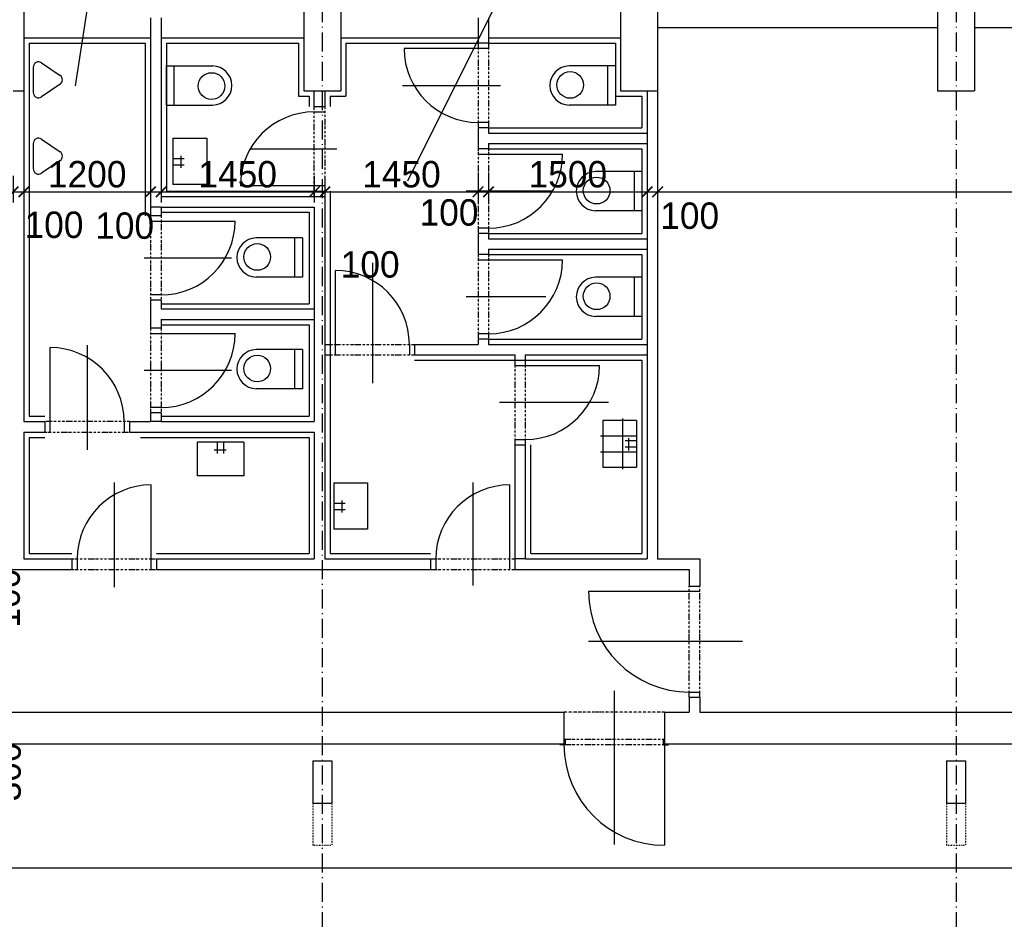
# Model space of a CAD drawing. Header units: millimetres. Extents: x -637441 to -130928, y -380379 to -53767.
# Tile 9 of 193: x -595310 to -585990, y -239569 to -231055. Entities that reach past the tile are written whole.
import ezdxf

# ---------------------------------------------------------------- set-up
doc = ezdxf.new("R2010")
doc.units = ezdxf.units.MM
doc.header["$LTSCALE"] = 10
for name, pattern in [('ACAD_ISO02W100', [15, 12, -3]), ('ACAD_ISO03W100', [30, 12, -18]), ('ACAD_ISO10W100', [18.5, 12, -3, 0.5, -3]), ('ACAD_ISO12W100', [22, 12, -3, 0.5, -3, 0.5, -3]), ('DASHDOT', [25.4, 12.7, -6.35, 0, -6.35])]:
    doc.linetypes.add(name, pattern=pattern)
for name, color, linetype in [('Kóty', 7, 'Continuous'), ('Obklady', 7, 'Continuous'), ('Osy', 1, 'DASHDOT'), ('Rozhraní materiálů', 7, 'Continuous'), ('SLABĚ', 7, 'Continuous'), ('Výplně otvorů', 7, 'Continuous'), ('ZARIZOVAKY', 7, 'Continuous'), ('ZDIVO', 6, 'Continuous')]:
    doc.layers.add(name, color=color, linetype=linetype)
doc.styles.add('TGV styl', font='txt')
doc.dimstyles.new('VNITŘEK 1-200', dxfattribs={"dimtxt": 250, "dimasz": 100, "dimexe": 100, "dimexo": 250, "dimgap": 40, "dimtad": 1, "dimdec": 0, "dimzin": 0, "dimdsep": 46, "dimtxsty": 'TGV styl', "dimblk1": 'ARCHTICK', "dimblk2": 'ARCHTICK', "dimsah": 1, "dimcen": 0.09, "dimclrd": 256, "dimclre": 256, "dimclrt": 220, "dimadec": 0, "dimazin": 0, "dimtfac": 1, "dimtdec": 0, "dimtofl": 0, "dimtmove": 2, "dimatfit": 3, "dimldrblk": 'ARCHTICK', "dimfxl": 150, "dimfxlon": 1, "dimtolj": 1, "dimtzin": 0, "dimarcsym": 0})

# ---------------------------------------------------------------- blocks, each defined once
blk = doc.blocks.new('_ArchTick')
at = {"color": 0, "const_width": 0.15}
blk.add_lwpolyline([(-0.5, -0.5), (0.5, 0.5)], dxfattribs=at)
blk = doc.blocks.new('*D199')
at = {"layer": 'DEFPOINTS', "color": 0, "ltscale": 0.35}
for p in [(-595371.2, -231728), (-595271.2, -231728), (-595271.2, -232684.3)]:
    blk.add_point(p, dxfattribs=at)
at = {"layer": 'Kóty', "lineweight": -2, "ltscale": 0.35}
for p, q in [((-595371.2, -232534.3), (-595371.2, -232784.3)), ((-595271.2, -232534.3), (-595271.2, -232784.3)), ((-595371.2, -232684.3), (-595271.2, -232684.3))]:
    blk.add_line(p, q, dxfattribs=at)
at = {"layer": 'Kóty', "lineweight": -2, "ltscale": 0.35, "xscale": 100, "yscale": 100, "zscale": 100, "rotation": 180}
blk.add_blockref('_ArchTick', (-595371.2, -232684.3), dxfattribs=at)
at = {"layer": 'Kóty', "lineweight": -2, "ltscale": 0.35, "xscale": 100, "yscale": 100, "zscale": 100}
blk.add_blockref('_ArchTick', (-595271.2, -232684.3), dxfattribs=at)
at = {"layer": 'Kóty', "color": 220, "ltscale": 0.35, "insert": (-594985, -232997.8), "char_height": 250, "attachment_point": 5, "style": 'TGV styl'}
blk.add_mtext('\\A1;100', dxfattribs=at)
blk = doc.blocks.new('*D200')
at = {"layer": 'DEFPOINTS', "color": 0, "ltscale": 0.35}
for p in [(-594071.2, -231228), (-595271.2, -231728), (-594071.2, -232684.3)]:
    blk.add_point(p, dxfattribs=at)
at = {"layer": 'Kóty', "lineweight": -2, "ltscale": 0.35}
for p, q in [((-595271.2, -232534.3), (-595271.2, -232784.3)), ((-594071.2, -232534.3), (-594071.2, -232784.3)), ((-595271.2, -232684.3), (-594071.2, -232684.3))]:
    blk.add_line(p, q, dxfattribs=at)
at = {"layer": 'Kóty', "lineweight": -2, "ltscale": 0.35, "xscale": 100, "yscale": 100, "zscale": 100, "rotation": 180}
blk.add_blockref('_ArchTick', (-595271.2, -232684.3), dxfattribs=at)
at = {"layer": 'Kóty', "lineweight": -2, "ltscale": 0.35, "xscale": 100, "yscale": 100, "zscale": 100}
blk.add_blockref('_ArchTick', (-594071.2, -232684.3), dxfattribs=at)
at = {"layer": 'Kóty', "color": 220, "ltscale": 0.35, "insert": (-594671.2, -232519.3), "char_height": 250, "attachment_point": 5, "style": 'TGV styl'}
blk.add_mtext('\\A1;1200', dxfattribs=at)
blk = doc.blocks.new('*D201')
at = {"layer": 'DEFPOINTS', "color": 0, "ltscale": 0.35}
for p in [(-594071.2, -231228), (-593971.2, -231228), (-593971.2, -232684.3)]:
    blk.add_point(p, dxfattribs=at)
at = {"layer": 'Kóty', "lineweight": -2, "ltscale": 0.35}
for p, q in [((-594071.2, -232534.3), (-594071.2, -232784.3)), ((-593971.2, -232534.3), (-593971.2, -232784.3)), ((-594071.2, -232684.3), (-593971.2, -232684.3))]:
    blk.add_line(p, q, dxfattribs=at)
at = {"layer": 'Kóty', "lineweight": -2, "ltscale": 0.35, "xscale": 100, "yscale": 100, "zscale": 100, "rotation": 180}
blk.add_blockref('_ArchTick', (-594071.2, -232684.3), dxfattribs=at)
at = {"layer": 'Kóty', "lineweight": -2, "ltscale": 0.35, "xscale": 100, "yscale": 100, "zscale": 100}
blk.add_blockref('_ArchTick', (-593971.2, -232684.3), dxfattribs=at)
at = {"layer": 'Kóty', "color": 220, "ltscale": 0.35, "insert": (-594316.7, -233005.8), "char_height": 250, "attachment_point": 5, "style": 'TGV styl'}
blk.add_mtext('\\A1;100', dxfattribs=at)
blk = doc.blocks.new('*D202')
at = {"layer": 'DEFPOINTS', "color": 0, "ltscale": 0.35}
for p in [(-593971.2, -231228), (-592521.2, -231878), (-592521.2, -232684.3)]:
    blk.add_point(p, dxfattribs=at)
at = {"layer": 'Kóty', "lineweight": -2, "ltscale": 0.35}
for p, q in [((-593971.2, -232534.3), (-593971.2, -232784.3)), ((-592521.2, -232534.3), (-592521.2, -232784.3)), ((-593971.2, -232684.3), (-592521.2, -232684.3))]:
    blk.add_line(p, q, dxfattribs=at)
at = {"layer": 'Kóty', "lineweight": -2, "ltscale": 0.35, "xscale": 100, "yscale": 100, "zscale": 100, "rotation": 180}
blk.add_blockref('_ArchTick', (-593971.2, -232684.3), dxfattribs=at)
at = {"layer": 'Kóty', "lineweight": -2, "ltscale": 0.35, "xscale": 100, "yscale": 100, "zscale": 100}
blk.add_blockref('_ArchTick', (-592521.2, -232684.3), dxfattribs=at)
at = {"layer": 'Kóty', "color": 220, "ltscale": 0.35, "insert": (-593246.2, -232519.3), "char_height": 250, "attachment_point": 5, "style": 'TGV styl'}
blk.add_mtext('\\A1;1450', dxfattribs=at)
blk = doc.blocks.new('*D56')
at = {"layer": 'DEFPOINTS', "color": 0, "ltscale": 0.35}
for p in [(-592521.2, -231878), (-592421.2, -231878), (-592421.2, -232684.3)]:
    blk.add_point(p, dxfattribs=at)
at = {"layer": 'Kóty', "lineweight": -2, "ltscale": 0.35}
for p, q in [((-592521.2, -232534.3), (-592521.2, -232784.3)), ((-592421.2, -232534.3), (-592421.2, -232784.3)), ((-592521.2, -232684.3), (-592421.2, -232684.3))]:
    blk.add_line(p, q, dxfattribs=at)
at = {"layer": 'Kóty', "lineweight": -2, "ltscale": 0.35, "xscale": 100, "yscale": 100, "zscale": 100, "rotation": 180}
blk.add_blockref('_ArchTick', (-592521.2, -232684.3), dxfattribs=at)
at = {"layer": 'Kóty', "lineweight": -2, "ltscale": 0.35, "xscale": 100, "yscale": 100, "zscale": 100}
blk.add_blockref('_ArchTick', (-592421.2, -232684.3), dxfattribs=at)
at = {"layer": 'Kóty', "color": 220, "ltscale": 0.35, "insert": (-591992.3, -233372.9), "char_height": 250, "attachment_point": 5, "style": 'TGV styl'}
blk.add_mtext('\\A1;100', dxfattribs=at)
blk = doc.blocks.new('*D203')
at = {"layer": 'DEFPOINTS', "color": 0, "ltscale": 0.35}
for p in [(-590971.2, -231228), (-592421.2, -231878), (-590971.2, -232684.3)]:
    blk.add_point(p, dxfattribs=at)
at = {"layer": 'Kóty', "lineweight": -2, "ltscale": 0.35}
for p, q in [((-592421.2, -232534.3), (-592421.2, -232784.3)), ((-590971.2, -232534.3), (-590971.2, -232784.3)), ((-592421.2, -232684.3), (-590971.2, -232684.3))]:
    blk.add_line(p, q, dxfattribs=at)
at = {"layer": 'Kóty', "lineweight": -2, "ltscale": 0.35, "xscale": 100, "yscale": 100, "zscale": 100, "rotation": 180}
blk.add_blockref('_ArchTick', (-592421.2, -232684.3), dxfattribs=at)
at = {"layer": 'Kóty', "lineweight": -2, "ltscale": 0.35, "xscale": 100, "yscale": 100, "zscale": 100}
blk.add_blockref('_ArchTick', (-590971.2, -232684.3), dxfattribs=at)
at = {"layer": 'Kóty', "color": 220, "ltscale": 0.35, "insert": (-591696.2, -232519.3), "char_height": 250, "attachment_point": 5, "style": 'TGV styl'}
blk.add_mtext('\\A1;1450', dxfattribs=at)
blk = doc.blocks.new('*D204')
at = {"layer": 'DEFPOINTS', "color": 0, "ltscale": 0.35}
for p in [(-590971.2, -231228), (-590871.2, -231228), (-590871.2, -232684.3)]:
    blk.add_point(p, dxfattribs=at)
at = {"layer": 'Kóty', "lineweight": -2, "ltscale": 0.35}
for p, q in [((-590971.2, -232534.3), (-590971.2, -232784.3)), ((-590871.2, -232534.3), (-590871.2, -232784.3)), ((-590971.2, -232684.3), (-590871.2, -232684.3))]:
    blk.add_line(p, q, dxfattribs=at)
at = {"layer": 'Kóty', "lineweight": -2, "ltscale": 0.35, "xscale": 100, "yscale": 100, "zscale": 100, "rotation": 180}
blk.add_blockref('_ArchTick', (-590971.2, -232684.3), dxfattribs=at)
at = {"layer": 'Kóty', "lineweight": -2, "ltscale": 0.35, "xscale": 100, "yscale": 100, "zscale": 100}
blk.add_blockref('_ArchTick', (-590871.2, -232684.3), dxfattribs=at)
at = {"layer": 'Kóty', "color": 220, "ltscale": 0.35, "insert": (-591246, -232881.1), "char_height": 250, "attachment_point": 5, "style": 'TGV styl'}
blk.add_mtext('\\A1;100', dxfattribs=at)
blk = doc.blocks.new('*D205')
at = {"layer": 'DEFPOINTS', "color": 0, "ltscale": 0.35}
for p in [(-590871.2, -231228), (-589371.2, -231728), (-589371.2, -232684.3)]:
    blk.add_point(p, dxfattribs=at)
at = {"layer": 'Kóty', "lineweight": -2, "ltscale": 0.35}
for p, q in [((-590871.2, -232534.3), (-590871.2, -232784.3)), ((-589371.2, -232534.3), (-589371.2, -232784.3)), ((-590871.2, -232684.3), (-589371.2, -232684.3))]:
    blk.add_line(p, q, dxfattribs=at)
at = {"layer": 'Kóty', "lineweight": -2, "ltscale": 0.35, "xscale": 100, "yscale": 100, "zscale": 100, "rotation": 180}
blk.add_blockref('_ArchTick', (-590871.2, -232684.3), dxfattribs=at)
at = {"layer": 'Kóty', "lineweight": -2, "ltscale": 0.35, "xscale": 100, "yscale": 100, "zscale": 100}
blk.add_blockref('_ArchTick', (-589371.2, -232684.3), dxfattribs=at)
at = {"layer": 'Kóty', "color": 220, "ltscale": 0.35, "insert": (-590121.2, -232519.3), "char_height": 250, "attachment_point": 5, "style": 'TGV styl'}
blk.add_mtext('\\A1;1500', dxfattribs=at)
blk = doc.blocks.new('*D206')
at = {"layer": 'DEFPOINTS', "color": 0, "ltscale": 0.35}
for p in [(-589271.2, -231128), (-589371.2, -231728), (-589271.2, -232684.3)]:
    blk.add_point(p, dxfattribs=at)
at = {"layer": 'Kóty', "lineweight": -2, "ltscale": 0.35}
for p, q in [((-589371.2, -232534.3), (-589371.2, -232784.3)), ((-589271.2, -232534.3), (-589271.2, -232784.3)), ((-589371.2, -232684.3), (-589271.2, -232684.3))]:
    blk.add_line(p, q, dxfattribs=at)
at = {"layer": 'Kóty', "lineweight": -2, "ltscale": 0.35, "xscale": 100, "yscale": 100, "zscale": 100, "rotation": 180}
blk.add_blockref('_ArchTick', (-589371.2, -232684.3), dxfattribs=at)
at = {"layer": 'Kóty', "lineweight": -2, "ltscale": 0.35, "xscale": 100, "yscale": 100, "zscale": 100}
blk.add_blockref('_ArchTick', (-589271.2, -232684.3), dxfattribs=at)
at = {"layer": 'Kóty', "color": 220, "ltscale": 0.35, "insert": (-588968, -232911.6), "char_height": 250, "attachment_point": 5, "style": 'TGV styl'}
blk.add_mtext('\\A1;100', dxfattribs=at)
blk = doc.blocks.new('*D207')
at = {"layer": 'DEFPOINTS', "color": 0, "ltscale": 0.35}
for p in [(-589271.2, -231128), (-562621.2, -231728), (-562621.2, -232684.3)]:
    blk.add_point(p, dxfattribs=at)
at = {"layer": 'Kóty', "lineweight": -2, "ltscale": 0.35}
for p, q in [((-589271.2, -232534.3), (-589271.2, -232784.3)), ((-562621.2, -232534.3), (-562621.2, -232784.3)), ((-589271.2, -232684.3), (-562621.2, -232684.3))]:
    blk.add_line(p, q, dxfattribs=at)
at = {"layer": 'Kóty', "lineweight": -2, "ltscale": 0.35, "xscale": 100, "yscale": 100, "zscale": 100, "rotation": 180}
blk.add_blockref('_ArchTick', (-589271.2, -232684.3), dxfattribs=at)
at = {"layer": 'Kóty', "lineweight": -2, "ltscale": 0.35, "xscale": 100, "yscale": 100, "zscale": 100}
blk.add_blockref('_ArchTick', (-562621.2, -232684.3), dxfattribs=at)
at = {"layer": 'Kóty', "color": 220, "ltscale": 0.35, "insert": (-575946.2, -232519.3), "char_height": 250, "attachment_point": 5, "style": 'TGV styl'}
blk.add_mtext('\\A1;26650', dxfattribs=at)
blk = doc.blocks.new('*D219')
at = {"layer": 'DEFPOINTS', "color": 0, "ltscale": 0.35}
for p in [(-598321.2, -236158), (-598321.2, -236258), (-595621.2, -236258)]:
    blk.add_point(p, dxfattribs=at)
at = {"layer": 'Kóty', "lineweight": -2, "ltscale": 0.35}
for p, q in [((-595771.2, -236158), (-595521.2, -236158)), ((-595621.2, -236158), (-595621.2, -236258)), ((-595771.2, -236258), (-595521.2, -236258))]:
    blk.add_line(p, q, dxfattribs=at)
at = {"layer": 'Kóty', "lineweight": -2, "ltscale": 0.35, "xscale": 100, "yscale": 100, "zscale": 100}
for p, rotation in [((-595621.2, -236158), 90), ((-595621.2, -236258), 270)]:
    blk.add_blockref('_ArchTick', p, dxfattribs=dict(at, rotation=rotation))
at = {"layer": 'Kóty', "color": 220, "ltscale": 0.35, "insert": (-595431.3, -236529.2), "char_height": 250, "attachment_point": 5, "rotation": 90, "style": 'TGV styl'}
blk.add_mtext('\\A1;100', dxfattribs=at)
blk = doc.blocks.new('*D221')
at = {"layer": 'DEFPOINTS', "color": 0, "ltscale": 0.35}
for p in [(-596742.9, -237608), (-596742.9, -237908), (-595621.2, -237908)]:
    blk.add_point(p, dxfattribs=at)
at = {"layer": 'Kóty', "lineweight": -2, "ltscale": 0.35}
for p, q in [((-595771.2, -237608), (-595521.2, -237608)), ((-595621.2, -237608), (-595621.2, -237908)), ((-595771.2, -237908), (-595521.2, -237908))]:
    blk.add_line(p, q, dxfattribs=at)
at = {"layer": 'Kóty', "lineweight": -2, "ltscale": 0.35, "xscale": 100, "yscale": 100, "zscale": 100}
for p, rotation in [((-595621.2, -237608), 90), ((-595621.2, -237908), 270)]:
    blk.add_blockref('_ArchTick', p, dxfattribs=dict(at, rotation=rotation))
at = {"layer": 'Kóty', "color": 220, "ltscale": 0.35, "insert": (-595423, -238173.5), "char_height": 250, "attachment_point": 5, "rotation": 90, "style": 'TGV styl'}
blk.add_mtext('\\A1;300', dxfattribs=at)
blk = doc.blocks.new('*D222')
at = {"layer": 'DEFPOINTS', "color": 0, "ltscale": 0.35}
for p in [(-596742.9, -237908), (-595621.2, -256068), (-592446.2, -256068)]:
    blk.add_point(p, dxfattribs=at)
at = {"layer": 'Kóty', "lineweight": -2, "ltscale": 0.35}
for p, q in [((-595771.2, -237908), (-595521.2, -237908)), ((-595621.2, -237908), (-595621.2, -256068)), ((-595471.2, -256068), (-595721.2, -256068))]:
    blk.add_line(p, q, dxfattribs=at)
at = {"layer": 'Kóty', "lineweight": -2, "ltscale": 0.35, "xscale": 100, "yscale": 100, "zscale": 100}
for p, rotation in [((-595621.2, -237908), 90), ((-595621.2, -256068), 270)]:
    blk.add_blockref('_ArchTick', p, dxfattribs=dict(at, rotation=rotation))
at = {"layer": 'Kóty', "color": 220, "ltscale": 0.35, "insert": (-595786.2, -246988), "char_height": 250, "attachment_point": 5, "rotation": 90, "style": 'TGV styl'}
blk.add_mtext('\\A1;18160', dxfattribs=at)
blk = doc.blocks.new('*D227')
at = {"layer": 'DEFPOINTS', "color": 0, "ltscale": 0.35}
for p in [(-586271.2, -231128), (-588871.2, -237608), (-582264.2, -237608)]:
    blk.add_point(p, dxfattribs=at)
at = {"layer": 'Kóty', "lineweight": -2, "ltscale": 0.35}
for p, q in [((-582414.2, -231128), (-582164.2, -231128)), ((-582264.2, -231128), (-582264.2, -237608)), ((-582414.2, -237608), (-582164.2, -237608))]:
    blk.add_line(p, q, dxfattribs=at)
at = {"layer": 'Kóty', "lineweight": -2, "ltscale": 0.35, "xscale": 100, "yscale": 100, "zscale": 100}
for p, rotation in [((-582264.2, -231128), 90), ((-582264.2, -237608), 270)]:
    blk.add_blockref('_ArchTick', p, dxfattribs=dict(at, rotation=rotation))
at = {"layer": 'Kóty', "color": 220, "ltscale": 0.35, "insert": (-582429.2, -234368), "char_height": 250, "attachment_point": 5, "rotation": 90, "style": 'TGV styl'}
blk.add_mtext('\\A1;6480', dxfattribs=at)
blk = doc.blocks.new('*D228')
at = {"layer": 'DEFPOINTS', "color": 0, "ltscale": 0.35}
for p in [(-588871.2, -237608), (-582264.2, -237908), (-579472, -237908)]:
    blk.add_point(p, dxfattribs=at)
at = {"layer": 'Kóty', "lineweight": -2, "ltscale": 0.35}
for p, q in [((-582414.2, -237608), (-582164.2, -237608)), ((-582264.2, -237608), (-582264.2, -237908)), ((-582114.2, -237908), (-582364.2, -237908))]:
    blk.add_line(p, q, dxfattribs=at)
at = {"layer": 'Kóty', "lineweight": -2, "ltscale": 0.35, "xscale": 100, "yscale": 100, "zscale": 100}
for p, rotation in [((-582264.2, -237608), 90), ((-582264.2, -237908), 270)]:
    blk.add_blockref('_ArchTick', p, dxfattribs=dict(at, rotation=rotation))
at = {"layer": 'Kóty', "color": 220, "ltscale": 0.35, "insert": (-582455.2, -238238.7), "char_height": 250, "attachment_point": 5, "rotation": 90, "style": 'TGV styl'}
blk.add_mtext('\\A1;300', dxfattribs=at)
blk = doc.blocks.new('*D250')
at = {"layer": 'DEFPOINTS', "color": 0, "ltscale": 0.35}
for p in [(-604371.2, -237908), (-544521.2, -239083), (-544521.2, -239608)]:
    blk.add_point(p, dxfattribs=at)
at = {"layer": 'Kóty', "lineweight": -2, "ltscale": 0.35}
for p, q in [((-604371.2, -238933), (-604371.2, -239183)), ((-544521.2, -239233), (-544521.2, -238983)), ((-604371.2, -239083), (-544521.2, -239083))]:
    blk.add_line(p, q, dxfattribs=at)
at = {"layer": 'Kóty', "lineweight": -2, "ltscale": 0.35, "xscale": 100, "yscale": 100, "zscale": 100, "rotation": 180}
blk.add_blockref('_ArchTick', (-604371.2, -239083), dxfattribs=at)
at = {"layer": 'Kóty', "lineweight": -2, "ltscale": 0.35, "xscale": 100, "yscale": 100, "zscale": 100}
blk.add_blockref('_ArchTick', (-544521.2, -239083), dxfattribs=at)
at = {"layer": 'Kóty', "color": 220, "ltscale": 0.35, "insert": (-573798.9, -238915.4), "char_height": 250, "attachment_point": 5, "style": 'TGV styl'}
blk.add_mtext('\\A1;59850', dxfattribs=at)

msp = doc.modelspace()

# ---------------------------------------------------------------- linework, layer by layer
at = {"layer": 'Kóty'}
for p, q in [((-594529.55, -230029.41), (-594785.437, -231679.882)), ((-590367.146, -230029.41), (-591638.968, -232583.558)), ((-591685.931, -231677.964), (-590758.787, -231677.964)), ((-593121.513, -232277.964), (-592308.787, -232277.964)), ((-590272.074, -232677.964), (-591083.669, -232677.964)), ((-593303.485, -233310.464), (-594130.072, -233310.464)), ((-591971.228, -233354.644), (-591971.228, -234494.995)), ((-590328.008, -233677.964), (-591083.669, -233677.964)), ((-594671.228, -234136.146), (-594671.228, -235124.995)), ((-593303.485, -234375.464), (-594130.072, -234375.464)), ((-589736.651, -234677.964), (-590768.673, -234677.964)), ((-594415.632, -235436.146), (-594415.632, -236424.995)), ((-591021.228, -235435.12), (-591021.228, -236410.446)), ((-588468.571, -236940.897), (-589924.153, -236940.897)), ((-589682.706, -237405.307), (-589682.706, -238860.889))]:
    msp.add_line(p, q, dxfattribs=at)
at = {"layer": 'Obklady'}
for p, q in [((-595221.228, -231277.964), (-594121.228, -231277.964)), ((-595221.228, -231277.964), (-595221.228, -234807.964)), ((-594121.228, -231277.964), (-594121.228, -232910.464)), ((-593921.228, -231277.964), (-593921.228, -232677.964)), ((-593921.228, -231277.964), (-592671.228, -231277.964)), ((-592671.228, -231277.964), (-592671.228, -231777.964)), ((-592221.228, -231277.964), (-592221.228, -231777.964)), ((-592221.228, -231277.964), (-590971.228, -231277.964)), ((-590871.228, -231277.964), (-589671.228, -231277.964)), ((-589671.228, -231277.964), (-589671.228, -231777.964)), ((-592671.228, -231777.964), (-592571.228, -231777.964)), ((-592571.228, -231777.964), (-592571.228, -231877.964)), ((-592371.228, -231777.964), (-592371.228, -231877.964)), ((-592371.228, -231777.964), (-592221.228, -231777.964)), ((-589671.228, -231777.964), (-589421.228, -231777.964)), ((-589421.228, -231777.964), (-589421.228, -232077.964)), ((-590871.228, -232077.964), (-589421.228, -232077.964)), ((-590871.228, -232277.964), (-589421.228, -232277.964)), ((-589421.228, -232277.964), (-589421.228, -233077.964)), ((-593921.228, -232677.964), (-592521.228, -232677.964)), ((-592371.228, -232677.964), (-592371.228, -234127.964)), ((-593971.228, -232877.964), (-592571.228, -232877.964)), ((-592571.228, -232877.964), (-592571.228, -233743.793)), ((-590871.228, -233077.964), (-589421.228, -233077.964)), ((-590871.228, -233277.964), (-589421.228, -233277.964)), ((-589421.228, -233277.964), (-589421.228, -234077.964)), ((-593971.228, -233742.964), (-592571.228, -233742.964)), ((-593971.228, -233942.964), (-592571.228, -233942.964)), ((-592571.228, -233942.964), (-592571.228, -234807.964)), ((-590871.228, -234077.964), (-589421.228, -234077.964)), ((-592371.228, -234227.964), (-592371.228, -236107.964)), ((-591571.228, -234277.964), (-590621.228, -234277.964)), ((-590521.228, -234277.964), (-589421.228, -234277.964)), ((-589421.228, -234277.964), (-589421.228, -236107.964)), ((-595221.228, -234807.964), (-595071.228, -234807.964)), ((-593971.228, -234807.964), (-592571.228, -234807.964)), ((-595221.228, -235007.964), (-595071.228, -235007.964)), ((-595221.228, -235007.964), (-595221.228, -236107.964)), ((-594165.632, -235007.964), (-592571.228, -235007.964)), ((-592571.228, -235007.964), (-592571.228, -236107.964)), ((-590471.228, -236107.964), (-590471.228, -235077.964)), ((-595221.228, -236107.964), (-594815.632, -236107.964)), ((-594015.632, -236107.964), (-592571.228, -236107.964)), ((-592371.228, -236107.964), (-591421.228, -236107.964)), ((-590471.228, -236107.964), (-589421.228, -236107.964))]:
    msp.add_line(p, q, dxfattribs=at)
at = {"layer": 'Osy', "linetype": 'ACAD_ISO10W100', "ltscale": 1.5}
for p, q in [((-592446.228, -226457.964), (-592446.228, -256367.964)), ((-586446.228, -226457.964), (-586446.228, -256067.964))]:
    msp.add_line(p, q, dxfattribs=at)
at = {"layer": 'Rozhraní materiálů'}
for p, q in [((-595371.228, -231727.964), (-595271.228, -231727.964)), ((-589371.228, -231727.964), (-589271.228, -231727.964))]:
    msp.add_line(p, q, dxfattribs=at)
at = {"layer": 'SLABĚ'}
for p, q in [((-589271.228, -231127.964), (-586621.228, -231127.964)), ((-589071.228, -231127.964), (-586621.228, -231127.964)), ((-586271.228, -231127.964), (-583621.228, -231127.964)), ((-595271.228, -231227.964), (-594071.228, -231227.964)), ((-593971.228, -231227.964), (-592621.228, -231227.964)), ((-592271.228, -231227.964), (-590971.228, -231227.964)), ((-590871.228, -231227.964), (-589621.228, -231227.964)), ((-592521.228, -231727.964), (-592421.228, -231727.964)), ((-589371.228, -232127.964), (-589371.228, -232227.964)), ((-592521.228, -232727.964), (-592421.228, -232727.964)), ((-593971.228, -232827.964), (-594071.228, -232827.964)), ((-589371.228, -233127.964), (-589371.228, -233227.964)), ((-592521.228, -233793.793), (-592521.228, -233892.964)), ((-592421.228, -234127.964), (-592421.228, -234227.964)), ((-589371.228, -234127.964), (-589371.228, -234227.964)), ((-593971.228, -234857.964), (-594071.228, -234857.964)), ((-589421.228, -234957.964), (-589421.228, -236107.964)), ((-590521.228, -236157.964), (-590621.228, -236157.964))]:
    msp.add_line(p, q, dxfattribs=at)
at = {"layer": 'SLABĚ', "linetype": 'ACAD_ISO12W100', "ltscale": 0.2}
msp.add_line((-589207.706, -237607.964), (-590157.706, -237607.964), dxfattribs=at)
at = {"layer": 'SLABĚ', "linetype": 'ACAD_ISO02W100', "ltscale": 10}
for p, q in [((-592536.228, -238067.964), (-592536.228, -238467.964)), ((-592536.228, -238067.964), (-592356.228, -238067.964)), ((-592356.228, -238067.964), (-592356.228, -238467.964)), ((-586536.228, -238067.964), (-586536.228, -238467.964)), ((-586536.228, -238067.964), (-586356.228, -238067.964)), ((-586356.228, -238067.964), (-586356.228, -238467.964)), ((-592536.228, -238467.964), (-592356.228, -238467.964)), ((-586536.228, -238467.964), (-586356.228, -238467.964))]:
    msp.add_line(p, q, dxfattribs=at)
at = {"layer": 'SLABĚ', "linetype": 'ACAD_ISO03W100', "ltscale": 0.05}
for p, q in [((-592536.228, -238467.964), (-592536.228, -238867.964)), ((-592356.228, -238467.964), (-592356.228, -238867.964)), ((-586536.228, -238467.964), (-586536.228, -238867.964)), ((-586356.228, -238467.964), (-586356.228, -238867.964)), ((-592536.228, -238867.964), (-592356.228, -238867.964)), ((-586536.228, -238867.964), (-586356.228, -238867.964))]:
    msp.add_line(p, q, dxfattribs=at)
at = {"layer": 'Výplně otvorů'}
for p, q in [((-590871.228, -231327.964), (-591671.228, -231327.964)), ((-592521.228, -231927.964), (-592421.228, -231927.964)), ((-590871.228, -232027.964), (-590971.228, -232027.964)), ((-590971.228, -232327.964), (-590171.228, -232327.964)), ((-592421.228, -232627.964), (-593221.228, -232627.964)), ((-594071.228, -232960.464), (-593271.228, -232960.464)), ((-590871.228, -233027.964), (-590971.228, -233027.964)), ((-590971.228, -233327.964), (-590171.228, -233327.964)), ((-592321.228, -234227.964), (-592321.228, -233427.964)), ((-593971.228, -233660.464), (-594071.228, -233660.464)), ((-594071.228, -234025.464), (-593271.228, -234025.464)), ((-590871.228, -234027.964), (-590971.228, -234027.964)), ((-595021.228, -234957.964), (-595021.228, -234157.964)), ((-591621.228, -234127.964), (-591621.228, -234227.964)), ((-590621.228, -234327.964), (-589821.228, -234327.964)), ((-593971.228, -234725.464), (-594071.228, -234725.464)), ((-594321.228, -234857.964), (-594321.228, -234957.964)), ((-590621.228, -235027.964), (-590521.228, -235027.964)), ((-594065.632, -236257.964), (-594065.632, -235457.964)), ((-590671.228, -236257.964), (-590671.228, -235457.964)), ((-594765.632, -236157.964), (-594765.632, -236257.964)), ((-591371.228, -236157.964), (-591371.228, -236257.964)), ((-588871.228, -236465.897), (-589924.153, -236465.897)), ((-588971.228, -237418.822), (-588871.228, -237418.822)), ((-589207.706, -237917.964), (-589207.706, -238867.889))]:
    msp.add_line(p, q, dxfattribs=at)
at = {"layer": 'Výplně otvorů', "linetype": 'ACAD_ISO12W100', "lineweight": -3, "ltscale": 0.175}
for p, q in [((-590971.228, -231277.964), (-590971.228, -232077.964)), ((-590871.228, -231277.964), (-590871.228, -232077.964)), ((-592521.228, -232677.964), (-592521.228, -231877.964)), ((-592421.228, -231877.964), (-592421.228, -232677.964)), ((-590971.228, -232277.964), (-590971.228, -233077.964)), ((-590871.228, -232277.964), (-590871.228, -233077.964)), ((-594071.228, -232910.464), (-594071.228, -233710.464)), ((-593971.228, -232910.464), (-593971.228, -233710.464)), ((-590971.228, -233277.964), (-590971.228, -234077.964)), ((-590871.228, -233277.964), (-590871.228, -234077.964)), ((-594071.228, -233975.464), (-594071.228, -234775.464)), ((-593971.228, -233975.464), (-593971.228, -234775.464)), ((-592371.228, -234127.964), (-591571.228, -234127.964)), ((-592371.228, -234227.964), (-591571.228, -234227.964)), ((-590621.228, -235077.964), (-590621.228, -234277.964)), ((-590521.228, -235077.964), (-590521.228, -234277.964)), ((-594271.228, -234857.964), (-595071.228, -234857.964)), ((-595071.228, -234957.964), (-594271.228, -234957.964)), ((-594815.632, -236157.964), (-594015.632, -236157.964)), ((-591421.228, -236157.964), (-590621.228, -236157.964)), ((-594815.632, -236257.964), (-594015.632, -236257.964)), ((-591421.228, -236257.964), (-590621.228, -236257.964)), ((-588971.228, -237465.897), (-588971.228, -236415.897)), ((-588871.228, -237465.897), (-588871.228, -236415.897)), ((-589207.706, -237917.964), (-590160.631, -237917.964)), ((-589207.706, -237867.964), (-590157.706, -237867.964))]:
    msp.add_line(p, q, dxfattribs=at)
at = {"layer": 'Výplně otvorů', "color": 3, "lineweight": -3}
for p, q in [((-590147.706, -237917.964), (-590197.706, -237917.964)), ((-590147.706, -237867.964), (-590147.706, -237917.964)), ((-589217.706, -237867.964), (-589217.706, -237917.964)), ((-589217.706, -237917.964), (-589167.706, -237917.964))]:
    msp.add_line(p, q, dxfattribs=at)
at = {"layer": 'Výplně otvorů'}
for centre, radius, start, end in [((-590971.228, -231327.964), 700, 180, 270), ((-592521.228, -232627.964), 700, 90, 180), ((-590871.228, -232327.964), 700, 270, 0), ((-593971.228, -232960.464), 700, 270, 0), ((-590871.228, -233327.964), 700, 270, 0), ((-592321.228, -234127.964), 700, 0, 90), ((-593971.228, -234025.464), 700, 270, 0), ((-595021.228, -234857.964), 700, 0, 90), ((-590521.228, -234327.964), 700, 270, 0), ((-590671.228, -236157.964), 700, 90, 180), ((-588971.228, -236465.897), 952.925, 180, 270), ((-589207.706, -237917.964), 949.925, 180, 270)]:
    msp.add_arc(centre, radius, start, end, dxfattribs=at)
at = {"layer": 'Výplně otvorů', "lineweight": -3}
msp.add_arc((-594065.632, -236157.964), 700, 90, 180, dxfattribs=at)
at = {"layer": 'ZARIZOVAKY'}
for p, q in [((-595181.26, -231503.883), (-595181.26, -231744.557)), ((-595103.072, -231462.586), (-594926.765, -231582.922)), ((-593921.228, -231862.964), (-593921.228, -231492.964)), ((-593921.228, -231492.964), (-593482.758, -231492.964)), ((-593850.807, -231492.964), (-593850.807, -231862.964)), ((-589671.228, -231492.964), (-590109.698, -231492.964)), ((-589741.649, -231862.964), (-589741.649, -231492.964)), ((-589671.228, -231492.964), (-589671.228, -231862.964)), ((-594926.765, -231665.517), (-595103.072, -231785.854)), ((-593921.228, -231862.964), (-593482.758, -231862.964)), ((-589671.228, -231862.964), (-590109.698, -231862.964)), ((-595181.26, -232226.536), (-595181.26, -232467.209)), ((-595103.072, -232185.238), (-594926.765, -232305.575)), ((-593859.925, -232175.896), (-593539.925, -232175.896)), ((-593859.925, -232175.896), (-593859.925, -232615.896)), ((-593539.925, -232175.896), (-593539.925, -232615.896)), ((-593783.125, -232343.096), (-593783.125, -232458.296)), ((-594926.765, -232388.17), (-595103.072, -232508.507)), ((-593859.925, -232367.896), (-593752.725, -232367.896)), ((-593859.925, -232428.696), (-593752.725, -232428.696)), ((-589421.228, -232492.964), (-589859.698, -232492.964)), ((-589491.649, -232862.964), (-589491.649, -232492.964)), ((-589421.228, -232492.964), (-589421.228, -232862.964)), ((-593539.925, -232615.896), (-593859.925, -232615.896)), ((-589421.228, -232862.964), (-589859.698, -232862.964)), ((-592633.583, -233120.829), (-593072.053, -233120.829)), ((-592704.004, -233490.829), (-592704.004, -233120.829)), ((-592633.583, -233120.829), (-592633.583, -233490.829)), ((-592633.583, -233490.829), (-593072.053, -233490.829)), ((-589421.228, -233492.964), (-589859.698, -233492.964)), ((-589491.649, -233862.964), (-589491.649, -233492.964)), ((-589421.228, -233492.964), (-589421.228, -233862.964)), ((-589421.228, -233862.964), (-589859.698, -233862.964)), ((-592633.583, -234177.052), (-593072.053, -234177.052)), ((-592704.004, -234547.052), (-592704.004, -234177.052)), ((-592633.583, -234177.052), (-592633.583, -234547.052)), ((-592633.583, -234547.052), (-593072.053, -234547.052)), ((-589791.228, -234848.682), (-589791.228, -235288.682)), ((-589471.228, -234848.682), (-589791.228, -234848.682)), ((-589601.228, -235308.682), (-589601.228, -234828.682)), ((-589471.228, -234848.682), (-589471.228, -235288.682)), ((-593187.742, -235053.422), (-593627.742, -235053.422)), ((-593627.742, -235373.422), (-593627.742, -235053.422)), ((-593440.542, -235053.422), (-593440.542, -235160.622)), ((-593379.742, -235053.422), (-593379.742, -235160.622)), ((-593187.742, -235053.422), (-593187.742, -235373.422)), ((-589811.228, -234993.682), (-589471.228, -234993.682)), ((-589471.228, -235040.682), (-589578.428, -235040.682)), ((-589548.028, -235015.882), (-589548.028, -235131.082)), ((-593354.942, -235130.222), (-593470.142, -235130.222)), ((-589811.228, -235143.682), (-589471.228, -235143.682)), ((-589471.228, -235101.482), (-589578.428, -235101.482)), ((-589791.228, -235288.682), (-589471.228, -235288.682)), ((-593187.742, -235373.422), (-593627.742, -235373.422)), ((-592336.009, -235437.964), (-592336.009, -235877.964)), ((-592336.009, -235437.964), (-592016.009, -235437.964)), ((-592016.009, -235437.964), (-592016.009, -235877.964)), ((-592259.209, -235605.164), (-592259.209, -235720.364)), ((-592336.009, -235629.964), (-592228.809, -235629.964)), ((-592336.009, -235690.764), (-592228.809, -235690.764)), ((-592016.009, -235877.964), (-592336.009, -235877.964))]:
    msp.add_line(p, q, dxfattribs=at)
for centre in [(-593493.759, -231683.237), (-590098.697, -231672.691), (-589848.697, -232672.691), (-593061.052, -233300.556), (-589848.697, -233672.691), (-593061.052, -234356.78)]:
    msp.add_circle(centre, 126.207, dxfattribs=at)
for centre, radius, start, end in [((-595131.26, -231503.883), 50, 55.6849124, 180), ((-593486.261, -231677.964), 185.033, 271.0849231, 88.9150769), ((-590106.195, -231677.964), 185.033, 91.0849231, 268.9150769), ((-594954.952, -231624.22), 50, 304.3150876, 55.6849124), ((-595131.26, -231744.557), 50, 180, 304.3150876), ((-595131.26, -232226.536), 50, 55.6849124, 180), ((-594954.952, -232346.873), 50, 304.3150876, 55.6849124), ((-595131.26, -232467.209), 50, 180, 304.3150876), ((-589856.195, -232677.964), 185.033, 91.0849231, 268.9150769), ((-593068.55, -233305.829), 185.033, 91.0849231, 268.9150769), ((-589856.195, -233677.964), 185.033, 91.0849231, 268.9150769), ((-593068.55, -234362.052), 185.033, 91.0849231, 268.9150769)]:
    msp.add_arc(centre, radius, start, end, dxfattribs=at)
at = {"layer": 'ZDIVO'}
for p, q in [((-589271.228, -230940.801), (-589271.228, -236157.964)), ((-586621.228, -230940.801), (-586621.228, -231727.964)), ((-586271.228, -230940.801), (-586271.228, -231727.964)), ((-595271.228, -230977.964), (-595271.228, -234857.964)), ((-594071.228, -231037.964), (-594071.228, -232910.464)), ((-593971.228, -231037.964), (-593971.228, -232727.964)), ((-592621.228, -230977.964), (-592621.228, -231727.964)), ((-592271.228, -230977.964), (-592271.228, -231727.964)), ((-590971.228, -231037.964), (-590971.228, -231277.964)), ((-590871.228, -231037.964), (-590871.228, -231277.964)), ((-589621.228, -230977.964), (-589621.228, -231727.964)), ((-590871.228, -231277.964), (-590971.228, -231277.964)), ((-592621.228, -231727.964), (-592521.228, -231727.964)), ((-592521.228, -231877.964), (-592521.228, -231727.964)), ((-592421.228, -231727.964), (-592421.228, -231877.964)), ((-592421.228, -231727.964), (-592271.228, -231727.964)), ((-589621.228, -231727.964), (-589371.228, -231727.964)), ((-589371.228, -231727.964), (-589371.228, -232127.964)), ((-586621.228, -231727.964), (-586271.228, -231727.964)), ((-586571.228, -231727.964), (-586271.228, -231727.964)), ((-592521.228, -231877.964), (-592421.228, -231877.964)), ((-590971.228, -232077.964), (-590971.228, -232277.964)), ((-590871.228, -232077.964), (-590971.228, -232077.964)), ((-590871.228, -232077.964), (-590871.228, -232127.964)), ((-590871.228, -232127.964), (-589371.228, -232127.964)), ((-590871.228, -232227.964), (-589371.228, -232227.964)), ((-590871.228, -232227.964), (-590871.228, -232277.964)), ((-589371.228, -232227.964), (-589371.228, -233127.964)), ((-590871.228, -232277.964), (-590971.228, -232277.964)), ((-592521.228, -232727.964), (-592521.228, -232677.964)), ((-592521.228, -232677.964), (-592421.228, -232677.964)), ((-592421.228, -232677.964), (-592421.228, -234127.964)), ((-593971.228, -232727.964), (-592521.228, -232727.964)), ((-593971.228, -232910.464), (-594071.228, -232910.464)), ((-593971.228, -232827.964), (-592521.228, -232827.964)), ((-593971.228, -232827.964), (-593971.228, -232910.464)), ((-592521.228, -232827.964), (-592521.228, -233793.793)), ((-590971.228, -233077.964), (-590971.228, -233277.964)), ((-590871.228, -233077.964), (-590971.228, -233077.964)), ((-590871.228, -233077.964), (-590871.228, -233127.964)), ((-590871.228, -233127.964), (-589371.228, -233127.964)), ((-590871.228, -233277.964), (-590971.228, -233277.964)), ((-590871.228, -233227.964), (-589371.228, -233227.964)), ((-590871.228, -233227.964), (-590871.228, -233277.964)), ((-589371.228, -233227.964), (-589371.228, -234127.964)), ((-594071.228, -233710.464), (-594071.228, -233975.464)), ((-593971.228, -233710.464), (-594071.228, -233710.464)), ((-593971.228, -233710.464), (-593971.228, -233792.964)), ((-593971.228, -233792.964), (-592521.228, -233792.964)), ((-593971.228, -233892.964), (-592521.228, -233892.964)), ((-593971.228, -233892.964), (-593971.228, -233975.464)), ((-592521.228, -233892.964), (-592521.228, -234857.964)), ((-593971.228, -233975.464), (-594071.228, -233975.464)), ((-590971.228, -234077.964), (-590971.228, -234127.964)), ((-590871.228, -234077.964), (-590971.228, -234077.964)), ((-590871.228, -234077.964), (-590871.228, -234127.964)), ((-592421.228, -234127.964), (-592371.228, -234127.964)), ((-592371.228, -234127.964), (-592371.228, -234227.964)), ((-591571.228, -234127.964), (-591571.228, -234227.964)), ((-591571.228, -234127.964), (-590971.228, -234127.964)), ((-590871.228, -234127.964), (-589371.228, -234127.964)), ((-592421.228, -234227.964), (-592371.228, -234227.964)), ((-592421.228, -234227.964), (-592421.228, -236157.964)), ((-591571.228, -234227.964), (-590621.228, -234227.964)), ((-590621.228, -234277.964), (-590621.228, -234227.964)), ((-590621.228, -234277.964), (-590521.228, -234277.964)), ((-590521.228, -234227.964), (-589371.228, -234227.964)), ((-590521.228, -234277.964), (-590521.228, -234227.964)), ((-589371.228, -234227.964), (-589371.228, -236157.964)), ((-594071.228, -234775.464), (-594071.228, -234857.964)), ((-593971.228, -234775.464), (-594071.228, -234775.464)), ((-593971.228, -234775.464), (-593971.228, -234857.964)), ((-595271.228, -234857.964), (-595071.228, -234857.964)), ((-595071.228, -234857.964), (-595071.228, -234957.964)), ((-594271.228, -234857.964), (-594271.228, -234957.964)), ((-594271.228, -234857.964), (-594071.228, -234857.964)), ((-593971.228, -234857.964), (-592521.228, -234857.964)), ((-595271.228, -234957.964), (-595071.228, -234957.964)), ((-595271.228, -234957.964), (-595271.228, -236157.964)), ((-594271.228, -234957.964), (-592521.228, -234957.964)), ((-592521.228, -234957.964), (-592521.228, -236157.964)), ((-590621.228, -235077.964), (-590521.228, -235077.964)), ((-590621.228, -236257.964), (-590621.228, -235077.964)), ((-590521.228, -236157.964), (-590521.228, -235077.964)), ((-595271.228, -236157.964), (-594815.632, -236157.964)), ((-594815.632, -236157.964), (-594815.632, -236257.964)), ((-594015.632, -236157.964), (-594015.632, -236257.964)), ((-594015.632, -236157.964), (-592521.228, -236157.964)), ((-592421.228, -236157.964), (-591421.228, -236157.964)), ((-591421.228, -236157.964), (-591421.228, -236257.964)), ((-590521.228, -236157.964), (-589371.228, -236157.964)), ((-589271.228, -236157.964), (-588871.228, -236157.964)), ((-589271.228, -236157.964), (-588871.228, -236157.964)), ((-588871.228, -236157.964), (-588871.228, -236415.897)), ((-596430.27, -236257.964), (-594815.632, -236257.964)), ((-594015.632, -236257.964), (-591421.228, -236257.964)), ((-590621.228, -236257.964), (-588971.228, -236257.964)), ((-588971.228, -236257.964), (-588971.228, -236415.897)), ((-588971.228, -236415.897), (-588871.228, -236415.897)), ((-588971.228, -237465.897), (-588871.228, -237465.897)), ((-588971.228, -237465.897), (-588971.228, -237607.964)), ((-588871.228, -237465.897), (-588871.228, -237607.964)), ((-596742.875, -237607.964), (-590157.706, -237607.964)), ((-590157.706, -237607.964), (-590157.706, -237907.964)), ((-589207.706, -237607.964), (-588971.228, -237607.964)), ((-589207.706, -237607.964), (-589207.706, -237907.964)), ((-588871.228, -237607.964), (-579472.006, -237607.964)), ((-596742.875, -237907.964), (-590157.706, -237907.964)), ((-589207.706, -237907.964), (-579472.006, -237907.964))]:
    msp.add_line(p, q, dxfattribs=at)

# ---------------------------------------------------------------- dimensions: what is measured, and where the dimension line sits
at = {"layer": 'Kóty', "ltscale": 0.35}
for base, p1, p2, picture, middle in [((-589271.228, -232684.323), (-589371.228, -231727.964), (-589271.228, -231127.964), '*D206', (-588967.985, -232911.64)), ((-593971.228, -232684.323), (-594071.228, -231227.964), (-593971.228, -231227.964), '*D201', (-594316.726, -233005.824)), ((-590871.228, -232684.323), (-590971.228, -231227.964), (-590871.228, -231227.964), '*D204', (-591245.984, -232881.106)), ((-595271.228, -232684.323), (-595371.228, -231727.964), (-595271.228, -231727.964), '*D199', (-594985.02, -232997.837)), ((-592421.228, -232684.323), (-592521.228, -231877.964), (-592421.228, -231877.964), '*D56', (-591992.303, -233372.918)), ((-544521.228, -239083.03), (-604371.228, -237907.964), (-544521.228, -239607.964), '*D250', (-573798.904, -238915.387))]:
    dim = msp.add_linear_dim(base=base, p1=p1, p2=p2, dimstyle='VNITŘEK 1-200', dxfattribs=at)
    dim.commit()
    dim.dimension.update_dxf_attribs({"geometry": picture, "text_midpoint": middle, "dimtype": 160})
for base, p1, p2, picture, middle in [((-562621.228, -232684.323), (-589271.228, -231127.964), (-562621.228, -231727.964), '*D207', (-575946.228, -232519.323)), ((-594071.228, -232684.323), (-595271.228, -231727.964), (-594071.228, -231227.964), '*D200', (-594671.228, -232519.323)), ((-592521.228, -232684.323), (-593971.228, -231227.964), (-592521.228, -231877.964), '*D202', (-593246.228, -232519.323)), ((-590971.228, -232684.323), (-592421.228, -231877.964), (-590971.228, -231227.964), '*D203', (-591696.228, -232519.323)), ((-589371.228, -232684.323), (-590871.228, -231227.964), (-589371.228, -231727.964), '*D205', (-590121.228, -232519.323))]:
    dim = msp.add_linear_dim(base=base, p1=p1, p2=p2, dimstyle='VNITŘEK 1-200', dxfattribs=at)
    dim.commit()
    dim.dimension.update_dxf_attribs({"geometry": picture, "text_midpoint": middle})
for base, p1, p2, picture, middle in [((-582264.169, -237607.964), (-586271.228, -231127.964), (-588871.228, -237607.964), '*D227', (-582429.169, -234367.964)), ((-595621.228, -256067.964), (-596742.875, -237907.964), (-592446.228, -256067.964), '*D222', (-595786.228, -246987.964))]:
    dim = msp.add_linear_dim(base=base, p1=p1, p2=p2, angle=90, dimstyle='VNITŘEK 1-200', dxfattribs=at)
    dim.commit()
    dim.dimension.update_dxf_attribs({"geometry": picture, "text_midpoint": middle})
for base, p1, p2, picture, middle in [((-595621.228, -236257.964), (-598321.228, -236157.964), (-598321.228, -236257.964), '*D219', (-595431.253, -236529.22)), ((-595621.228, -237907.964), (-596742.875, -237607.964), (-596742.875, -237907.964), '*D221', (-595423.028, -238173.538)), ((-582264.169, -237907.964), (-588871.228, -237607.964), (-579472.006, -237907.964), '*D228', (-582455.151, -238238.698))]:
    dim = msp.add_linear_dim(base=base, p1=p1, p2=p2, angle=90, dimstyle='VNITŘEK 1-200', dxfattribs=at)
    dim.commit()
    dim.dimension.update_dxf_attribs({"geometry": picture, "text_midpoint": middle, "dimtype": 160})

doc.saveas('drawing.dxf')
